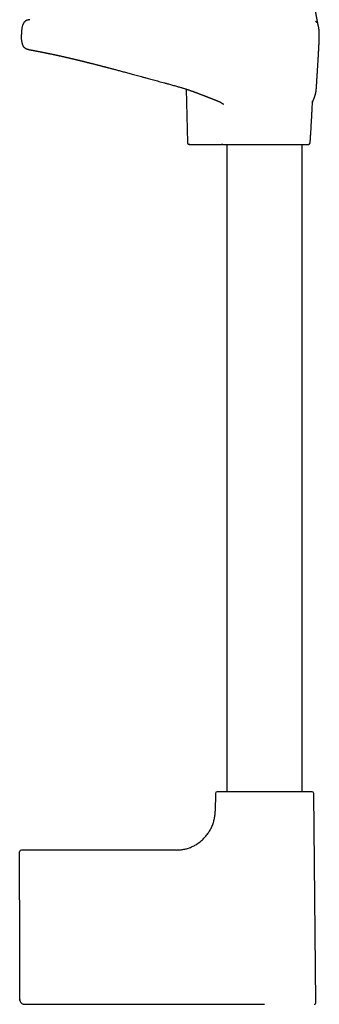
# Model space of a CAD drawing. Header units: millimetres. Extents: x 8 to 923, y 12 to 2155.
# Tile 20 of 26: x 746 to 834, y 1389 to 1676. Entities that reach past the tile are written whole.
import ezdxf

# ---------------------------------------------------------------- set-up
doc = ezdxf.new("R2010")
doc.units = ezdxf.units.MM

msp = doc.modelspace()

# ---------------------------------------------------------------- linework, layer by layer
at = {"color": 7, "linetype": 'Continuous', "lineweight": 30}
for p, q in [((794.78, 1655.71), (795.12, 1640.09)), ((831.66, 1652.15), (831.66, 1652.15)), ((795.84, 1639.6), (796.03, 1639.6)), ((795.84, 1639.6), (796.04, 1639.6)), ((796.01, 1639.6), (796.04, 1639.6)), ((796.04, 1639.6), (805.06, 1639.6)), ((806.64, 1639.6), (806.64, 1450.79)), ((828.64, 1450.79), (828.64, 1639.6)), ((803.28, 1450.29), (803.23, 1445.09)), ((832.64, 1389.3), (832, 1450.29)), ((746.14, 1419.27), (746.14, 1433.3)), ((791.83, 1433.8), (746.64, 1433.8)), ((746.14, 1419.27), (746.14, 1390.3)), ((746.19, 1389.93), (746.19, 1389.93)), ((747.42, 1388.82), (747.42, 1388.82)), ((747.64, 1388.8), (817.64, 1388.8))]:
    msp.add_line(p, q, dxfattribs=at)
at = {"color": 7, "linetype": 'Continuous', "lineweight": 30, "flags": 128}
for points in [[(746.14, 1390.3), (746.14, 1390.3)], [(747.64, 1388.8), (747.64, 1388.8)]]:
    msp.add_lwpolyline(points, dxfattribs=at)
at = {"color": 7, "linetype": 'Continuous', "lineweight": 30}
for centre, start, end in [((830.47, 1640.1), 270, 356.1178), ((803.78, 1450.29), 90, 179.4), ((831.5, 1450.29), 0.6, 90), ((746.64, 1433.3), 90, 180), ((832.14, 1389.3), 270, 0.6)]:
    msp.add_arc(centre, 0.5, start, end, dxfattribs=at)
for points, knots in [([(833.34, 1674.18), (833.34, 1674.18), (833.34, 1674.18), (833.34, 1674.18), (833.34, 1674.18), (833.34, 1674.18), (833.34, 1674.18), (833.34, 1674.18), (833.34, 1674.18), (833.34, 1674.18), (833.34, 1674.18), (833.34, 1674.18), (833.34, 1674.17), (833.34, 1674.17), (833.34, 1674.17), (833.34, 1674.17), (833.34, 1674.17), (833.34, 1674.17), (833.34, 1674.18), (833.34, 1674.19), (833.33, 1674.21), (833.33, 1674.23), (833.32, 1674.26), (833.31, 1674.3), (833.3, 1674.35), (833.29, 1674.4), (833.28, 1674.46), (833.27, 1674.51), (833.26, 1674.56), (833.25, 1674.61), (833.24, 1674.65), (833.23, 1674.7), (833.22, 1674.74), (833.22, 1674.76), (833.21, 1674.79), (833.21, 1674.82), (833.2, 1674.86), (833.19, 1674.91), (833.17, 1674.99), (833.15, 1675.09), (833.13, 1675.2), (833.11, 1675.31), (833.09, 1675.42), (833.07, 1675.53), (833.04, 1675.66), (833.02, 1675.8), (832.99, 1675.95), (832.96, 1676.09), (832.94, 1676.23), (832.92, 1676.33), (832.9, 1676.4), (832.89, 1676.48), (832.88, 1676.56), (832.86, 1676.65), (832.84, 1676.75), (832.83, 1676.84), (832.81, 1676.92), (832.8, 1676.98), (832.79, 1677.04), (832.78, 1677.1), (832.77, 1677.15), (832.76, 1677.22), (832.75, 1677.3), (832.73, 1677.38), (832.72, 1677.46), (832.71, 1677.54), (832.69, 1677.62), (832.68, 1677.69), (832.67, 1677.77), (832.65, 1677.85), (832.64, 1677.93), (832.63, 1678.01), (832.61, 1678.09), (832.6, 1678.16), (832.59, 1678.22), (832.58, 1678.28), (832.57, 1678.34), (832.56, 1678.41), (832.55, 1678.48), (832.54, 1678.55), (832.53, 1678.62), (832.52, 1678.69), (832.51, 1678.74), (832.5, 1678.8), (832.49, 1678.85), (832.48, 1678.92), (832.47, 1678.99), (832.46, 1679.08), (832.45, 1679.17), (832.43, 1679.25), (832.42, 1679.31), (832.42, 1679.36), (832.41, 1679.41), (832.4, 1679.47), (832.39, 1679.53), (832.38, 1679.6), (832.37, 1679.69), (832.36, 1679.78), (832.35, 1679.86), (832.34, 1679.92), (832.33, 1679.97), (832.32, 1680.01), (832.32, 1680.07), (832.31, 1680.14), (832.29, 1680.24), (832.28, 1680.34), (832.27, 1680.43), (832.26, 1680.52), (832.25, 1680.59), (832.24, 1680.66), (832.23, 1680.74), (832.22, 1680.83), (832.21, 1680.92), (832.2, 1681.01), (832.19, 1681.1), (832.18, 1681.18), (832.17, 1681.27), (832.16, 1681.37), (832.15, 1681.48), (832.14, 1681.57), (832.14, 1681.66), (832.13, 1681.74), (832.12, 1681.81), (832.12, 1681.89), (832.11, 1681.98), (832.1, 1682.07), (832.1, 1682.15), (832.09, 1682.22), (832.09, 1682.29), (832.08, 1682.38), (832.08, 1682.45), (832.08, 1682.48)], [0, 0, 0, 0, 0.006761, 0.017334, 0.026801, 0.035173, 0.042458, 0.048664, 0.057583, 0.067148, 0.077377, 0.092114, 0.108, 0.124248, 0.140551, 0.153643, 0.166788, 0.180449, 0.195143, 0.21089, 0.227332, 0.243787, 0.259954, 0.275846, 0.291627, 0.306382, 0.320024, 0.332539, 0.343912, 0.353951, 0.363052, 0.371304, 0.378688, 0.381711, 0.385109, 0.389548, 0.395042, 0.401604, 0.414991, 0.427569, 0.441377, 0.453869, 0.465949, 0.47874, 0.492459, 0.506571, 0.520883, 0.53573, 0.550115, 0.55718, 0.563706, 0.570124, 0.577123, 0.585637, 0.594124, 0.601723, 0.608512, 0.614598, 0.618922, 0.623392, 0.628188, 0.633975, 0.64082, 0.647617, 0.653502, 0.660332, 0.666535, 0.672582, 0.679432, 0.685462, 0.691863, 0.698629, 0.704987, 0.710373, 0.714954, 0.71951, 0.724132, 0.729666, 0.734752, 0.740555, 0.746305, 0.751301, 0.755547, 0.759334, 0.763792, 0.768404, 0.774032, 0.780805, 0.787934, 0.79376, 0.798272, 0.801962, 0.805625, 0.809271, 0.813439, 0.818836, 0.82553, 0.832518, 0.838201, 0.841748, 0.844999, 0.848336, 0.851756, 0.857122, 0.863536, 0.870924, 0.877611, 0.882895, 0.887289, 0.892183, 0.897542, 0.90321, 0.90916, 0.915075, 0.920181, 0.925008, 0.930517, 0.936993, 0.943475, 0.949612, 0.954393, 0.958725, 0.962672, 0.967187, 0.97258, 0.978297, 0.982375, 0.986084, 0.989658, 0.994259, 1, 1, 1, 1]), ([(749.15, 1675.95), (749.06, 1675.94), (748.89, 1675.94), (748.63, 1675.89), (748.37, 1675.82), (748.14, 1675.73), (747.95, 1675.63), (747.79, 1675.52), (747.64, 1675.4), (747.5, 1675.27), (747.38, 1675.11), (747.26, 1674.94), (747.16, 1674.74), (747.07, 1674.54), (746.98, 1674.27), (746.88, 1673.93), (746.8, 1673.53), (746.74, 1673.12), (746.7, 1672.75), (746.67, 1672.41), (746.66, 1672.12), (746.65, 1671.85), (746.65, 1671.68), (746.65, 1671.6)], [0, 0, 0, 0, 0.0444946, 0.0921119, 0.1402501, 0.1888028, 0.2214692, 0.2544832, 0.2880139, 0.3222936, 0.3576149, 0.3942887, 0.4324339, 0.4720101, 0.5128863, 0.5838999, 0.656772, 0.7300159, 0.8019865, 0.8565066, 0.9082836, 0.9564192, 1, 1, 1, 1]), ([(832.95, 1675.05), (832.94, 1675.07), (832.89, 1675.14), (832.79, 1675.26), (832.65, 1675.4), (832.55, 1675.48), (832.5, 1675.52)], [0, 0, 0, 0, 0.108773, 0.415891, 0.713916, 1, 1, 1, 1]), ([(833.62, 1672.37), (833.62, 1672.39), (833.61, 1672.51), (833.59, 1672.74), (833.56, 1673.06), (833.52, 1673.38), (833.46, 1673.7), (833.4, 1673.98), (833.35, 1674.14), (833.33, 1674.2)], [0, 0, 0, 0, 0.029539, 0.199322, 0.374809, 0.550069, 0.725719, 0.899437, 1, 1, 1, 1]), ([(748.68, 1667.26), (748.61, 1667.27), (748.46, 1667.3), (748.26, 1667.36), (748.07, 1667.43), (747.89, 1667.53), (747.71, 1667.64), (747.55, 1667.78), (747.39, 1667.95), (747.25, 1668.16), (747.14, 1668.38), (747.04, 1668.61), (746.96, 1668.86), (746.88, 1669.13), (746.82, 1669.43), (746.76, 1669.78), (746.71, 1670.19), (746.68, 1670.64), (746.65, 1671.12), (746.65, 1671.44), (746.65, 1671.6)], [0, 0, 0, 0, 0.043582, 0.082661, 0.12135, 0.160051, 0.19936, 0.240063, 0.283106, 0.329539, 0.380454, 0.425146, 0.473932, 0.527319, 0.585455, 0.647817, 0.730744, 0.817981, 0.908188, 1, 1, 1, 1]), ([(831.65, 1651.79), (831.65, 1651.79), (831.65, 1651.81), (831.67, 1651.85), (831.68, 1651.9), (831.7, 1651.97), (831.73, 1652.04), (831.76, 1652.13), (831.8, 1652.23), (831.84, 1652.33), (831.88, 1652.44), (831.93, 1652.56), (831.98, 1652.69), (832.03, 1652.82), (832.08, 1652.93), (832.11, 1653.02), (832.14, 1653.1), (832.17, 1653.17), (832.2, 1653.24), (832.22, 1653.31), (832.26, 1653.39), (832.29, 1653.49), (832.32, 1653.59), (832.36, 1653.7), (832.41, 1653.84), (832.46, 1654.03), (832.51, 1654.2), (832.54, 1654.32), (832.55, 1654.38), (832.57, 1654.45), (832.59, 1654.52), (832.6, 1654.59), (832.61, 1654.65), (832.62, 1654.7), (832.63, 1654.74), (832.64, 1654.77), (832.64, 1654.8), (832.65, 1654.84), (832.65, 1654.87), (832.66, 1654.92), (832.67, 1654.98), (832.68, 1655.04), (832.69, 1655.1), (832.7, 1655.16), (832.71, 1655.23), (832.71, 1655.29), (832.72, 1655.36), (832.73, 1655.43), (832.74, 1655.51), (832.75, 1655.59), (832.76, 1655.68), (832.76, 1655.76), (832.77, 1655.84), (832.78, 1655.93), (832.79, 1656.04), (832.8, 1656.19), (832.81, 1656.35), (832.82, 1656.52), (832.83, 1656.7), (832.84, 1656.85), (832.85, 1656.96), (832.85, 1657.04), (832.86, 1657.11), (832.86, 1657.18), (832.87, 1657.26), (832.87, 1657.35), (832.88, 1657.49), (832.89, 1657.65), (832.9, 1657.84), (832.91, 1658), (832.92, 1658.12), (832.92, 1658.21), (832.93, 1658.3), (832.93, 1658.39), (832.94, 1658.49), (832.95, 1658.6), (832.95, 1658.69), (832.96, 1658.77), (832.96, 1658.83), (832.97, 1658.9), (832.97, 1658.96), (832.97, 1659.03), (832.98, 1659.1), (832.98, 1659.18), (832.99, 1659.26), (832.99, 1659.35), (833, 1659.44), (833, 1659.51), (833.01, 1659.57), (833.01, 1659.65), (833.02, 1659.74), (833.03, 1659.86), (833.04, 1660), (833.05, 1660.16), (833.06, 1660.33), (833.07, 1660.51), (833.08, 1660.69), (833.09, 1660.87), (833.1, 1661.05), (833.12, 1661.27), (833.13, 1661.53), (833.15, 1661.83), (833.17, 1662.12), (833.19, 1662.43), (833.21, 1662.73), (833.23, 1663.04), (833.25, 1663.36), (833.26, 1663.62), (833.27, 1663.8), (833.28, 1663.88), (833.28, 1663.97), (833.29, 1664.07), (833.3, 1664.19), (833.3, 1664.31), (833.31, 1664.43), (833.32, 1664.54), (833.32, 1664.64), (833.33, 1664.73), (833.34, 1664.82), (833.34, 1664.92), (833.35, 1665.02), (833.35, 1665.15), (833.36, 1665.29), (833.37, 1665.43), (833.38, 1665.57), (833.39, 1665.7), (833.39, 1665.83), (833.4, 1665.95), (833.41, 1666.09), (833.42, 1666.24), (833.43, 1666.38), (833.43, 1666.52), (833.44, 1666.67), (833.45, 1666.8), (833.45, 1666.91), (833.46, 1667.01), (833.47, 1667.1), (833.47, 1667.21), (833.48, 1667.35), (833.49, 1667.48), (833.49, 1667.62), (833.5, 1667.76), (833.51, 1667.9), (833.51, 1668.04), (833.52, 1668.18), (833.53, 1668.33), (833.54, 1668.47), (833.54, 1668.61), (833.55, 1668.73), (833.55, 1668.85), (833.56, 1668.99), (833.57, 1669.14), (833.57, 1669.25), (833.58, 1669.33), (833.58, 1669.4), (833.58, 1669.47), (833.59, 1669.55), (833.59, 1669.65), (833.59, 1669.76), (833.6, 1669.85), (833.6, 1669.93), (833.6, 1669.98), (833.61, 1670.04), (833.61, 1670.1), (833.61, 1670.17), (833.61, 1670.26), (833.62, 1670.38), (833.62, 1670.54), (833.63, 1670.71), (833.63, 1670.91), (833.64, 1671.13), (833.64, 1671.36), (833.64, 1671.52), (833.64, 1671.6)], [0, 0, 0, 0, 0.005829, 0.013255, 0.025802, 0.038121, 0.050191, 0.065966, 0.081307, 0.096206, 0.111174, 0.126972, 0.143591, 0.160256, 0.176189, 0.185831, 0.195, 0.203491, 0.211332, 0.219244, 0.229899, 0.241294, 0.253485, 0.26643, 0.279538, 0.305066, 0.330587, 0.337988, 0.345444, 0.352955, 0.360522, 0.367993, 0.374725, 0.380648, 0.383896, 0.386839, 0.389477, 0.392258, 0.395746, 0.399862, 0.404664, 0.410014, 0.415073, 0.420191, 0.424778, 0.429092, 0.433489, 0.437945, 0.44219, 0.446285, 0.450994, 0.454221, 0.456863, 0.459127, 0.46295, 0.467457, 0.472404, 0.477574, 0.48293, 0.48831, 0.491319, 0.4937, 0.495625, 0.497736, 0.500112, 0.502891, 0.506113, 0.512256, 0.517877, 0.522996, 0.525705, 0.528274, 0.530826, 0.533699, 0.536941, 0.540351, 0.543457, 0.546213, 0.548441, 0.550836, 0.553703, 0.556223, 0.558893, 0.562707, 0.566202, 0.569608, 0.573305, 0.575636, 0.577691, 0.579734, 0.582851, 0.58659, 0.590641, 0.595411, 0.600747, 0.605884, 0.610727, 0.616587, 0.621882, 0.627023, 0.635888, 0.644701, 0.653104, 0.662124, 0.671926, 0.680128, 0.690115, 0.700992, 0.703859, 0.706154, 0.708662, 0.711806, 0.715585, 0.719498, 0.723052, 0.726546, 0.729658, 0.732472, 0.734992, 0.737732, 0.741178, 0.745324, 0.750015, 0.754408, 0.75837, 0.762916, 0.766829, 0.770666, 0.77535, 0.780094, 0.784929, 0.790131, 0.794601, 0.799216, 0.803059, 0.806026, 0.808975, 0.812937, 0.817717, 0.822736, 0.827853, 0.832895, 0.837791, 0.843575, 0.849177, 0.854929, 0.861223, 0.867285, 0.872553, 0.877063, 0.884888, 0.892743, 0.900207, 0.903504, 0.907045, 0.910828, 0.91511, 0.920295, 0.926172, 0.93182, 0.937185, 0.942325, 0.947223, 0.951902, 0.954435, 0.957507, 0.961734, 0.966716, 0.9724, 0.978697, 0.985491, 0.992645, 1, 1, 1, 1]), ([(833.63, 1672), (833.63, 1672.01), (833.63, 1672.03), (833.63, 1672.05), (833.63, 1672.07), (833.63, 1672.09), (833.63, 1672.12), (833.63, 1672.14), (833.63, 1672.16), (833.63, 1672.18), (833.63, 1672.18), (833.63, 1672.19), (833.63, 1672.2), (833.63, 1672.2), (833.63, 1672.22), (833.63, 1672.24), (833.63, 1672.26), (833.62, 1672.28), (833.62, 1672.31), (833.62, 1672.33), (833.62, 1672.35), (833.62, 1672.36), (833.62, 1672.37)], [0, 0, 0, 0, 0.11619, 0.216089, 0.300147, 0.368757, 0.422295, 0.461192, 0.486214, 0.494246, 0.497487, 0.500474, 0.503485, 0.50679, 0.515024, 0.540521, 0.579821, 0.633596, 0.702201, 0.785928, 0.88508, 1, 1, 1, 1]), ([(833.64, 1671.6), (833.64, 1671.68), (833.64, 1671.82), (833.64, 1671.95), (833.63, 1672)], [0, 0, 0, 0, 0.616238, 1, 1, 1, 1]), ([(833.63, 1670.97), (833.63, 1670.98), (833.63, 1671), (833.63, 1671.03), (833.64, 1671.05), (833.64, 1671.08), (833.64, 1671.11), (833.64, 1671.14), (833.64, 1671.17), (833.64, 1671.2), (833.64, 1671.22), (833.64, 1671.25), (833.64, 1671.28), (833.64, 1671.31), (833.64, 1671.34), (833.64, 1671.37), (833.64, 1671.4), (833.64, 1671.43), (833.64, 1671.45), (833.64, 1671.48), (833.64, 1671.51), (833.64, 1671.54), (833.64, 1671.57), (833.64, 1671.59), (833.64, 1671.6)], [0, 0, 0, 0, 0.063791, 0.125904, 0.186341, 0.245101, 0.302185, 0.357591, 0.408296, 0.45751, 0.505234, 0.551468, 0.596211, 0.642038, 0.686188, 0.728662, 0.76946, 0.808583, 0.846029, 0.879801, 0.912084, 0.942878, 0.972183, 1, 1, 1, 1]), ([(748.68, 1667.25), (748.69, 1667.25), (748.69, 1667.25), (748.71, 1667.25), (748.75, 1667.24), (748.78, 1667.24), (748.83, 1667.23), (748.88, 1667.22), (748.93, 1667.21), (748.99, 1667.2), (749.06, 1667.19), (749.12, 1667.18), (749.18, 1667.17), (749.24, 1667.15), (749.31, 1667.14), (749.39, 1667.13), (749.46, 1667.11), (749.54, 1667.1), (749.62, 1667.09), (749.7, 1667.07), (749.78, 1667.06), (749.87, 1667.04), (749.98, 1667.02), (750.11, 1667), (750.25, 1666.97), (750.4, 1666.94), (750.55, 1666.91), (750.69, 1666.89), (750.84, 1666.86), (750.98, 1666.83), (751.1, 1666.81), (751.22, 1666.78), (751.33, 1666.76), (751.45, 1666.74), (751.54, 1666.72), (751.61, 1666.71), (751.66, 1666.7), (751.71, 1666.69), (751.75, 1666.68), (751.79, 1666.67), (751.84, 1666.66), (751.9, 1666.65), (751.97, 1666.64), (752.04, 1666.63), (752.13, 1666.61), (752.22, 1666.59), (752.32, 1666.57), (752.42, 1666.55), (752.51, 1666.53), (752.68, 1666.5), (752.91, 1666.45), (753.18, 1666.4), (753.4, 1666.36), (753.58, 1666.32), (753.75, 1666.29), (753.92, 1666.25), (754.07, 1666.22), (754.21, 1666.19), (754.32, 1666.17), (754.41, 1666.15), (754.49, 1666.13), (754.56, 1666.12), (754.61, 1666.11), (754.65, 1666.1), (754.69, 1666.09), (754.75, 1666.08), (754.82, 1666.07), (754.91, 1666.05), (755.01, 1666.03), (755.12, 1666), (755.24, 1665.98), (755.46, 1665.93), (755.7, 1665.88), (755.95, 1665.83), (756.1, 1665.8), (756.25, 1665.77), (756.38, 1665.74), (756.5, 1665.71), (756.61, 1665.69), (756.7, 1665.67), (756.78, 1665.65), (756.85, 1665.64), (756.92, 1665.62), (756.99, 1665.6), (757.09, 1665.58), (757.19, 1665.56), (757.3, 1665.54), (757.42, 1665.51), (757.54, 1665.48), (757.74, 1665.44), (758.03, 1665.38), (758.41, 1665.29), (758.72, 1665.22), (758.95, 1665.17), (759.08, 1665.14), (759.2, 1665.11), (759.29, 1665.09), (759.36, 1665.07), (759.42, 1665.06), (759.46, 1665.05), (759.51, 1665.04), (759.56, 1665.03), (759.63, 1665.01), (759.72, 1664.99), (759.82, 1664.97), (759.94, 1664.94), (760.12, 1664.9), (760.35, 1664.85), (760.61, 1664.79), (760.84, 1664.73), (761.05, 1664.68), (761.24, 1664.64), (761.44, 1664.59), (761.64, 1664.54), (761.85, 1664.49), (762.04, 1664.45), (762.22, 1664.41), (762.37, 1664.37), (762.49, 1664.34), (762.6, 1664.31), (762.73, 1664.28), (762.87, 1664.25), (763.03, 1664.21), (763.19, 1664.17), (763.35, 1664.14), (763.51, 1664.1), (763.66, 1664.06), (763.84, 1664.02), (764.04, 1663.97), (764.25, 1663.92), (764.45, 1663.87), (764.65, 1663.82), (764.83, 1663.77), (765, 1663.73), (765.15, 1663.69), (765.31, 1663.65), (765.46, 1663.62), (765.58, 1663.59), (765.67, 1663.56), (765.74, 1663.55), (765.79, 1663.54), (765.86, 1663.52), (765.95, 1663.5), (766.05, 1663.47), (766.18, 1663.44), (766.32, 1663.4), (766.49, 1663.36), (766.67, 1663.32), (766.85, 1663.27), (767.03, 1663.23), (767.28, 1663.16), (767.59, 1663.08), (767.94, 1663), (768.25, 1662.92), (768.52, 1662.85), (768.76, 1662.79), (769, 1662.73), (769.23, 1662.67), (769.5, 1662.6), (769.8, 1662.52), (770.07, 1662.45), (770.25, 1662.41), (770.33, 1662.38), (770.39, 1662.37), (770.42, 1662.36), (770.45, 1662.35), (770.48, 1662.34), (770.53, 1662.33), (770.6, 1662.31), (770.7, 1662.29), (770.84, 1662.25), (771.01, 1662.21), (771.21, 1662.15), (771.44, 1662.09), (771.71, 1662.03), (772, 1661.95), (772.35, 1661.86), (772.74, 1661.75), (773.19, 1661.64), (773.66, 1661.51), (774.15, 1661.38), (774.67, 1661.25), (775.21, 1661.1), (775.78, 1660.95), (776.37, 1660.79), (777, 1660.62), (777.65, 1660.45), (778.32, 1660.26), (779.03, 1660.07), (779.76, 1659.87), (780.52, 1659.67), (781.31, 1659.45), (782.13, 1659.23), (782.93, 1659.01), (783.69, 1658.8), (784.43, 1658.6), (785.19, 1658.4), (785.97, 1658.18), (786.78, 1657.97), (787.61, 1657.74), (788.46, 1657.51), (789.14, 1657.33), (789.54, 1657.23), (789.64, 1657.2)], [0, 0, 0, 0, 0.010967, 0.021404, 0.031318, 0.040714, 0.049599, 0.057976, 0.06585, 0.073935, 0.081421, 0.088312, 0.094656, 0.100777, 0.107421, 0.113869, 0.12012, 0.126177, 0.13204, 0.13771, 0.143199, 0.148952, 0.155975, 0.163606, 0.171841, 0.180678, 0.18804, 0.195597, 0.202895, 0.209913, 0.215326, 0.22056, 0.225618, 0.230487, 0.234942, 0.23722, 0.23934, 0.241301, 0.243104, 0.244778, 0.246695, 0.24897, 0.251631, 0.254655, 0.258041, 0.261704, 0.265353, 0.268966, 0.27254, 0.276077, 0.286949, 0.297454, 0.303533, 0.309483, 0.315289, 0.320669, 0.325525, 0.329859, 0.333097, 0.335971, 0.33848, 0.340627, 0.34179, 0.342844, 0.344196, 0.345967, 0.348156, 0.350763, 0.353785, 0.357083, 0.360375, 0.363652, 0.376381, 0.380456, 0.384507, 0.388521, 0.392226, 0.395516, 0.398346, 0.40078, 0.402819, 0.404467, 0.406035, 0.408045, 0.410494, 0.413254, 0.416114, 0.419071, 0.422124, 0.425272, 0.434092, 0.44339, 0.453145, 0.456464, 0.459618, 0.462342, 0.464638, 0.466143, 0.467386, 0.468365, 0.469285, 0.47049, 0.472094, 0.474096, 0.476495, 0.479284, 0.482152, 0.488563, 0.494486, 0.499364, 0.503859, 0.507972, 0.511706, 0.516545, 0.520996, 0.52506, 0.52874, 0.532183, 0.534247, 0.536432, 0.538954, 0.541951, 0.545423, 0.548483, 0.551789, 0.555, 0.558048, 0.560934, 0.565685, 0.569921, 0.573667, 0.577454, 0.581491, 0.584357, 0.587337, 0.590432, 0.59343, 0.595829, 0.597606, 0.598567, 0.599466, 0.600732, 0.602369, 0.604377, 0.606754, 0.609503, 0.612622, 0.616084, 0.619545, 0.622901, 0.626152, 0.633402, 0.640069, 0.645343, 0.650185, 0.654594, 0.658701, 0.662794, 0.666885, 0.673017, 0.679144, 0.680956, 0.682383, 0.683424, 0.68408, 0.684416, 0.68478, 0.68574, 0.687009, 0.688588, 0.691074, 0.694073, 0.697588, 0.701621, 0.706172, 0.711246, 0.716845, 0.724024, 0.731639, 0.739616, 0.747962, 0.75668, 0.765776, 0.775258, 0.785132, 0.795443, 0.806164, 0.817307, 0.828883, 0.840908, 0.85318, 0.865936, 0.879205, 0.89301, 0.904456, 0.916272, 0.928473, 0.94107, 0.954079, 0.967271, 0.98089, 0.994949, 1, 1, 1, 1]), ([(789.64, 1657.2), (789.82, 1657.15), (790.2, 1657.05), (790.78, 1656.89), (791.38, 1656.73), (791.93, 1656.57), (792.45, 1656.42), (792.94, 1656.28), (793.39, 1656.14), (793.82, 1656.02), (794.23, 1655.89), (794.63, 1655.76), (795.02, 1655.63), (795.38, 1655.51), (795.71, 1655.4), (796.01, 1655.29), (796.29, 1655.2), (796.54, 1655.11), (796.76, 1655.03), (796.96, 1654.95), (797.13, 1654.89), (797.28, 1654.83), (797.41, 1654.79), (797.53, 1654.74), (797.68, 1654.69), (797.86, 1654.62), (798.06, 1654.55), (798.28, 1654.46), (798.52, 1654.37), (798.78, 1654.27), (799.05, 1654.17), (799.31, 1654.07), (799.53, 1653.98), (799.72, 1653.91), (799.87, 1653.85), (800.02, 1653.8), (800.15, 1653.75), (800.26, 1653.7), (800.35, 1653.67), (800.43, 1653.64), (800.52, 1653.6), (800.64, 1653.56), (800.76, 1653.51), (800.89, 1653.46), (801.01, 1653.41), (801.15, 1653.36), (801.31, 1653.3), (801.5, 1653.22), (801.7, 1653.15), (801.88, 1653.08), (802.04, 1653.01), (802.17, 1652.96), (802.31, 1652.91), (802.48, 1652.84), (802.68, 1652.76), (802.91, 1652.67), (803.13, 1652.58), (803.33, 1652.5), (803.52, 1652.42), (803.71, 1652.34), (803.92, 1652.25), (804.14, 1652.15), (804.36, 1652.05), (804.56, 1651.95), (804.76, 1651.85), (804.94, 1651.76), (805.07, 1651.68), (805.16, 1651.63), (805.22, 1651.6), (805.27, 1651.56), (805.33, 1651.53), (805.38, 1651.5), (805.43, 1651.46), (805.48, 1651.43), (805.52, 1651.39), (805.56, 1651.36), (805.58, 1651.34), (805.6, 1651.33), (805.61, 1651.32), (805.61, 1651.31), (805.61, 1651.31)], [0, 0, 0, 0, 0.030007, 0.065655, 0.0993, 0.131007, 0.16085, 0.188421, 0.214343, 0.238689, 0.261529, 0.285737, 0.308168, 0.328899, 0.347995, 0.365512, 0.381494, 0.395979, 0.408996, 0.420607, 0.430781, 0.439531, 0.446866, 0.452869, 0.461476, 0.471993, 0.484411, 0.497096, 0.511282, 0.526961, 0.54327, 0.558644, 0.573054, 0.582738, 0.591933, 0.600643, 0.608544, 0.615113, 0.620378, 0.624495, 0.629985, 0.636844, 0.644717, 0.652304, 0.659481, 0.666251, 0.677212, 0.688529, 0.700731, 0.713267, 0.721961, 0.729524, 0.737379, 0.746492, 0.760415, 0.774523, 0.789087, 0.801517, 0.812388, 0.824333, 0.838208, 0.853407, 0.867696, 0.882173, 0.896387, 0.910374, 0.923137, 0.927478, 0.932891, 0.938549, 0.943541, 0.948517, 0.954593, 0.961173, 0.967131, 0.974003, 0.980573, 0.98727, 0.994433, 1, 1, 1, 1]), ([(830.97, 1640.06), (830.98, 1640.14), (831, 1640.41), (831.03, 1640.89), (831.07, 1641.5), (831.11, 1642.14), (831.15, 1642.81), (831.19, 1643.49), (831.23, 1644.21), (831.28, 1645), (831.33, 1645.89), (831.38, 1646.87), (831.44, 1647.86), (831.49, 1648.88), (831.56, 1650.09), (831.61, 1651.19), (831.65, 1651.93), (831.66, 1652.15)], [0, 0, 0, 0, 0.019369, 0.067629, 0.118292, 0.171222, 0.226283, 0.283341, 0.342258, 0.402898, 0.481369, 0.56208, 0.64476, 0.729139, 0.814949, 0.944707, 1, 1, 1, 1]), ([(795.12, 1640.09), (795.12, 1640.06), (795.13, 1639.99), (795.16, 1639.9), (795.21, 1639.81), (795.27, 1639.74), (795.33, 1639.68), (795.4, 1639.64), (795.47, 1639.62), (795.52, 1639.61), (795.54, 1639.6)], [0, 0, 0, 0, 0.141407, 0.283264, 0.422302, 0.555589, 0.680902, 0.796912, 0.903176, 1, 1, 1, 1]), ([(795.59, 1639.6), (795.6, 1639.6), (795.63, 1639.6), (795.73, 1639.6), (795.85, 1639.6), (795.96, 1639.6), (796.01, 1639.6)], [0, 0, 0, 0, 0.250117, 0.500045, 0.749917, 1, 1, 1, 1]), ([(795.8, 1639.6), (795.77, 1639.6), (795.71, 1639.6), (795.66, 1639.6), (795.64, 1639.6), (795.62, 1639.6), (795.62, 1639.6), (795.62, 1639.6), (795.62, 1639.6)], [0, 0, 0, 0, 0.262919, 0.525446, 0.677615, 0.828554, 0.97913, 1, 1, 1, 1]), ([(801.07, 1639.6), (801.07, 1639.6), (801.2, 1639.59), (801.48, 1639.6), (801.89, 1639.6), (802.31, 1639.6), (802.72, 1639.6), (803.13, 1639.6), (803.52, 1639.6), (803.9, 1639.6), (804.26, 1639.6), (804.54, 1639.6), (804.7, 1639.6), (804.75, 1639.6)], [0, 0, 0, 0, 0.003029, 0.119068, 0.234492, 0.348563, 0.460475, 0.569388, 0.674444, 0.774802, 0.869657, 0.958768, 1, 1, 1, 1]), ([(805.42, 1639.6), (805.4, 1639.6), (805.36, 1639.6), (805.28, 1639.6), (805.18, 1639.6), (805.1, 1639.6), (805.06, 1639.6)], [0, 0, 0, 0, 0.2514621, 0.4997208, 0.7481204, 1, 1, 1, 1]), ([(805.39, 1639.6), (805.41, 1639.6), (805.52, 1639.6), (805.7, 1639.6), (805.92, 1639.6), (806.12, 1639.6), (806.3, 1639.6), (806.46, 1639.6), (806.57, 1639.6), (806.62, 1639.6), (806.64, 1639.6)], [0, 0, 0, 0, 0.041267, 0.191733, 0.339184, 0.485492, 0.632418, 0.781558, 0.934296, 1, 1, 1, 1]), ([(805.42, 1639.6), (805.49, 1639.6), (805.62, 1639.6), (805.86, 1639.6), (806.12, 1639.6), (806.41, 1639.6), (806.72, 1639.6), (807.04, 1639.6), (807.36, 1639.6), (807.7, 1639.6), (808.06, 1639.6), (808.44, 1639.6), (808.87, 1639.6), (809.34, 1639.6), (809.87, 1639.6), (810.43, 1639.6), (811, 1639.6), (811.59, 1639.6), (812.2, 1639.6), (812.82, 1639.6), (813.45, 1639.6), (814.09, 1639.6), (814.7, 1639.6), (815.27, 1639.6), (815.8, 1639.6), (816.33, 1639.6), (816.87, 1639.6), (817.4, 1639.6), (817.93, 1639.6), (818.46, 1639.6), (818.97, 1639.6), (819.49, 1639.6), (820, 1639.6), (820.5, 1639.6), (821.01, 1639.6), (821.53, 1639.6), (822.05, 1639.6), (822.56, 1639.6), (823.06, 1639.6), (823.55, 1639.6), (824.03, 1639.6), (824.51, 1639.6), (824.99, 1639.6), (825.44, 1639.6), (825.88, 1639.6), (826.31, 1639.6), (826.75, 1639.6), (827.19, 1639.6), (827.63, 1639.6), (828.04, 1639.6), (828.42, 1639.6), (828.76, 1639.6), (829.04, 1639.6), (829.28, 1639.6), (829.5, 1639.6), (829.7, 1639.6), (829.87, 1639.6), (830.02, 1639.6), (830.14, 1639.6), (830.23, 1639.6), (830.31, 1639.6), (830.37, 1639.6), (830.42, 1639.6), (830.45, 1639.6), (830.47, 1639.6), (830.47, 1639.6), (830.47, 1639.6)], [0, 0, 0, 0, 0.017385, 0.034706, 0.052005, 0.069324, 0.086704, 0.102035, 0.117307, 0.132548, 0.147788, 0.163055, 0.178377, 0.197199, 0.215938, 0.234649, 0.253384, 0.272196, 0.290798, 0.309321, 0.327816, 0.346335, 0.364928, 0.379746, 0.394512, 0.409249, 0.423985, 0.438745, 0.453556, 0.467823, 0.482041, 0.496235, 0.510428, 0.524642, 0.538901, 0.554, 0.569042, 0.584055, 0.599067, 0.614104, 0.629195, 0.644826, 0.660395, 0.675931, 0.691466, 0.707029, 0.722652, 0.7414, 0.760067, 0.778705, 0.797367, 0.816106, 0.831205, 0.846247, 0.86126, 0.876272, 0.891309, 0.9064, 0.918632, 0.930827, 0.942999, 0.955162, 0.967331, 0.979521, 0.991747, 1, 1, 1, 1]), ([(831.5, 1450.79), (831.5, 1450.79), (831.49, 1450.79), (831.47, 1450.79), (831.43, 1450.79), (831.37, 1450.79), (831.3, 1450.79), (831.2, 1450.79), (831.07, 1450.79), (830.92, 1450.79), (830.73, 1450.79), (830.53, 1450.79), (830.31, 1450.79), (830.07, 1450.79), (829.82, 1450.79), (829.54, 1450.79), (829.24, 1450.79), (828.92, 1450.79), (828.58, 1450.79), (828.22, 1450.79), (827.84, 1450.79), (827.41, 1450.79), (826.92, 1450.79), (826.38, 1450.79), (825.81, 1450.79), (825.27, 1450.79), (824.75, 1450.79), (824.26, 1450.79), (823.77, 1450.79), (823.26, 1450.79), (822.76, 1450.79), (822.27, 1450.79), (821.8, 1450.79), (821.32, 1450.79), (820.83, 1450.79), (820.34, 1450.79), (819.78, 1450.79), (819.13, 1450.79), (818.38, 1450.79), (817.73, 1450.79), (817.17, 1450.79), (816.69, 1450.79), (816.22, 1450.79), (815.75, 1450.79), (815.28, 1450.79), (814.77, 1450.79), (814.23, 1450.79), (813.66, 1450.79), (813.09, 1450.79), (812.55, 1450.79), (812.02, 1450.79), (811.51, 1450.79), (811.02, 1450.79), (810.53, 1450.79), (810.05, 1450.79), (809.58, 1450.79), (809.13, 1450.79), (808.68, 1450.79), (808.25, 1450.79), (807.81, 1450.79), (807.35, 1450.79), (806.88, 1450.79), (806.44, 1450.79), (806.07, 1450.79), (805.74, 1450.79), (805.47, 1450.79), (805.21, 1450.79), (804.97, 1450.79), (804.76, 1450.79), (804.58, 1450.79), (804.42, 1450.79), (804.28, 1450.79), (804.15, 1450.79), (804.05, 1450.79), (803.95, 1450.79), (803.86, 1450.79), (803.8, 1450.79), (803.79, 1450.79), (803.78, 1450.79)], [0, 0, 0, 0, 0.01089, 0.021758, 0.032616, 0.043478, 0.054356, 0.065674, 0.079259, 0.092824, 0.106393, 0.119991, 0.132881, 0.145736, 0.158579, 0.171431, 0.184312, 0.197477, 0.210606, 0.223721, 0.236846, 0.250003, 0.266451, 0.282853, 0.299251, 0.31569, 0.328579, 0.341435, 0.354278, 0.36713, 0.380011, 0.391559, 0.40308, 0.414589, 0.426101, 0.437632, 0.448762, 0.465844, 0.482907, 0.5, 0.510892, 0.521761, 0.532619, 0.54348, 0.554356, 0.565674, 0.579259, 0.592824, 0.606393, 0.619991, 0.632881, 0.645736, 0.658579, 0.671431, 0.684312, 0.697477, 0.710606, 0.723721, 0.736846, 0.750003, 0.766451, 0.782853, 0.799251, 0.81569, 0.828579, 0.841435, 0.854278, 0.86713, 0.880011, 0.891559, 0.90308, 0.914589, 0.926101, 0.937632, 0.948761, 0.965841, 0.982904, 1, 1, 1, 1]), ([(791.83, 1433.8), (792.02, 1433.8), (792.41, 1433.81), (792.99, 1433.85), (793.55, 1433.91), (794.09, 1434), (794.62, 1434.12), (795.16, 1434.26), (795.72, 1434.45), (796.28, 1434.67), (796.82, 1434.92), (797.34, 1435.2), (797.85, 1435.51), (798.34, 1435.84), (798.81, 1436.2), (799.27, 1436.59), (799.7, 1436.99), (800.12, 1437.42), (800.51, 1437.86), (800.89, 1438.33), (801.25, 1438.81), (801.58, 1439.32), (801.88, 1439.84), (802.16, 1440.39), (802.41, 1440.95), (802.63, 1441.52), (802.81, 1442.09), (802.95, 1442.66), (803.07, 1443.24), (803.16, 1443.84), (803.21, 1444.46), (803.22, 1444.87), (803.23, 1445.09)], [0, 0, 0, 0, 0.033356, 0.065821, 0.097482, 0.128424, 0.158727, 0.188474, 0.222923, 0.256826, 0.290297, 0.323438, 0.357013, 0.390431, 0.423767, 0.457085, 0.490439, 0.523867, 0.557385, 0.591005, 0.624748, 0.658645, 0.692735, 0.727067, 0.761703, 0.796712, 0.8292, 0.862139, 0.895604, 0.929677, 0.964445, 1, 1, 1, 1]), ([(746.14, 1390.3), (746.15, 1390.2), (746.17, 1390.01), (746.24, 1389.72), (746.38, 1389.46), (746.57, 1389.23), (746.8, 1389.04), (747.06, 1388.9), (747.35, 1388.82), (747.54, 1388.81), (747.64, 1388.8)], [0, 0, 0, 0, 0.125432, 0.249047, 0.373025, 0.49859, 0.624943, 0.750803, 0.875354, 1, 1, 1, 1]), ([(746.19, 1389.93), (746.18, 1389.99), (746.16, 1390.11), (746.15, 1390.23), (746.14, 1390.3)], [0, 0, 0, 0, 0.4655054, 1, 1, 1, 1])]:
    msp.add_open_spline(points, degree=3, knots=knots, dxfattribs=at)

doc.saveas('drawing.dxf')
